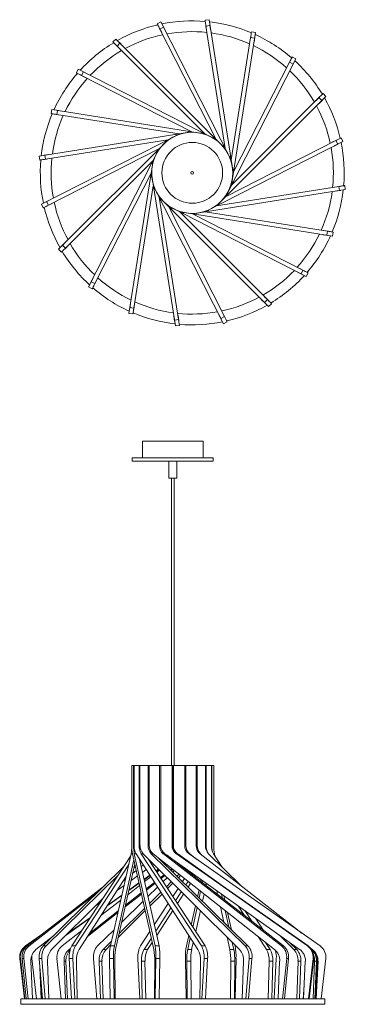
# Model space of a CAD drawing. Header units: millimetres. Extents: x -326 to 156, y -302 to 1156.
import ezdxf

# ---------------------------------------------------------------- set-up
doc = ezdxf.new("R2010")
doc.units = ezdxf.units.MM

msp = doc.modelspace()

# ---------------------------------------------------------------- linework, layer by layer
at = {"color": 7, "linetype": 'Continuous', "lineweight": 15}
for p, q in [((-116.9, 1152.3), (-122.3, 1149.6)), ((-116.9, 1152.3), (-13.2, 948.6)), ((-45.7, 1155.7), (-51.6, 1154.8)), ((-45.7, 1155.7), (-9.9, 930)), ((-118.9, 1142.9), (-119, 1142.9)), ((-119, 1142.9), (-115.7, 1136.5)), ((-118.4, 1141.9), (-113, 1144.6)), ((-118.4, 1141.9), (-35.1, 978.5)), ((-113.5, 1145.7), (-113.6, 1145.7)), ((-110.2, 1139.3), (-113.5, 1145.7)), ((-110.3, 1139.2), (-110.2, 1139.3)), ((-50.5, 1147.4), (-49.4, 1140.3)), ((-50.4, 1147.4), (-50.5, 1147.4)), ((-50.3, 1146.3), (-44.3, 1147.2)), ((-50.3, 1146.3), (-21.6, 965.1)), ((-49.4, 1140.3), (-49.3, 1140.3)), ((-44.4, 1148.4), (-44.5, 1148.4)), ((-43.3, 1141.3), (-44.4, 1148.4)), ((-43.4, 1141.2), (-43.3, 1141.3)), ((23.1, 1136.9), (-12.6, 911.2)), ((23.1, 1136.9), (17.2, 1137.9)), ((-183.7, 1127), (-187.9, 1122.8)), ((-183.7, 1127), (-22.1, 965.4)), ((-115.7, 1136.5), (-115.6, 1136.5)), ((15.9, 1129.4), (-12.8, 948.2)), ((16, 1130.5), (14.8, 1123.4)), ((14.8, 1123.4), (14.9, 1123.4)), ((15.9, 1129.4), (21.8, 1128.4)), ((16.1, 1130.5), (16, 1130.5)), ((20.9, 1122.5), (21, 1122.5)), ((21, 1122.5), (22.1, 1129.6)), ((22.1, 1129.6), (22, 1129.6)), ((-182.6, 1117.5), (-182.7, 1117.4)), ((-182.7, 1117.4), (-177.6, 1112.4)), ((-181.8, 1116.7), (-177.6, 1120.9)), ((-181.8, 1116.7), (-52.1, 987)), ((-178.3, 1121.8), (-178.4, 1121.8)), ((-173.2, 1116.7), (-178.3, 1121.8)), ((-177.6, 1112.4), (-177.6, 1112.4)), ((-173.3, 1116.7), (-173.2, 1116.7)), ((82.8, 1097.8), (-21, 894.2)), ((74, 1094), (70.7, 1087.5)), ((74.1, 1093.9), (74, 1094)), ((82.8, 1097.8), (77.5, 1100.5)), ((-239.3, 1082.4), (-242, 1077)), ((-239.3, 1082.4), (-35.7, 978.6)), ((-234.4, 1073.1), (-231.6, 1078.5)), ((-232.6, 1079.1), (-232.7, 1079)), ((-226.2, 1075.8), (-232.6, 1079.1)), ((73.6, 1092.9), (-9.7, 929.4)), ((70.7, 1087.5), (70.8, 1087.5)), ((73.6, 1092.9), (78.9, 1090.1)), ((76.2, 1084.8), (76.3, 1084.7)), ((76.3, 1084.7), (79.5, 1091.1)), ((79.5, 1091.1), (79.4, 1091.2)), ((-235.5, 1073.6), (-229, 1070.3)), ((-235.4, 1073.6), (-235.5, 1073.6)), ((-234.4, 1073.1), (-70.9, 989.8)), ((-229, 1070.3), (-229, 1070.4)), ((-226.3, 1075.7), (-226.2, 1075.8)), ((127.5, 1042.2), (-34.1, 880.6)), ((117.1, 1040.3), (-12.6, 910.6)), ((117.9, 1041.2), (112.8, 1036.1)), ((112.8, 1036.1), (112.9, 1036.1)), ((117.1, 1040.3), (121.4, 1036.1)), ((117.2, 1031.7), (122.3, 1036.8)), ((118, 1041.1), (117.9, 1041.2)), ((122.3, 1036.8), (122.2, 1036.9)), ((127.5, 1042.2), (123.2, 1046.4)), ((-278.4, 1022.7), (-279.4, 1016.8)), ((-278.4, 1022.7), (-52.7, 987)), ((-271.1, 1021.6), (-271.1, 1021.5)), ((-264, 1020.5), (-271.1, 1021.6)), ((-270.9, 1015.4), (-269.9, 1021.4)), ((-264, 1020.4), (-264, 1020.5)), ((117.1, 1031.8), (117.2, 1031.7)), ((-272, 1015.6), (-272, 1015.5)), ((-272, 1015.5), (-264.9, 1014.4)), ((-270.9, 1015.4), (-89.7, 986.7)), ((-264.9, 1014.4), (-264.9, 1014.5)), ((-297.2, 953.9), (-71.5, 989.6)), ((-293.8, 882.6), (-90.1, 986.4)), ((-287.8, 949.3), (-106.6, 978)), ((-268.5, 815.9), (-106.9, 977.5)), ((-106.5, 977.1), (-106.9, 977.5)), ((-105, 978.1), (-105.3, 978.7)), ((-89.9, 985.8), (-90.1, 986.4)), ((-88.2, 986.4), (-88.3, 987)), ((-71.4, 989), (-71.5, 989.6)), ((-69.6, 989), (-69.5, 989.6)), ((-52.8, 986.3), (-52.7, 987)), ((-51.1, 985.8), (-50.8, 986.3)), ((-35.9, 978.1), (-35.7, 978.6)), ((-34.5, 977), (-34.1, 977.4)), ((142.3, 976.9), (-21.1, 893.6)), ((143.3, 977.5), (136.9, 974.2)), ((142.3, 976.9), (145.1, 971.5)), ((143.4, 977.4), (143.3, 977.5)), ((152.7, 975.4), (150, 980.8)), ((-283.4, 881.2), (-120, 964.4)), ((-223.9, 760.3), (-120.1, 963.9)), ((-119.6, 963.6), (-120.1, 963.9)), ((-118.5, 965.1), (-118.9, 965.5)), ((152.7, 975.4), (-50.9, 871.7)), ((-22.5, 965), (-22.1, 965.4)), ((-21.4, 963.5), (-20.9, 963.8)), ((136.9, 974.2), (137, 974.1)), ((139.7, 968.7), (146.2, 972)), ((139.7, 968.8), (139.7, 968.7)), ((146.2, 972), (146.1, 972.1)), ((-297.2, 953.9), (-296.3, 947.9)), ((-282.8, 956.3), (-289.9, 955.1)), ((-289.9, 955.1), (-289.9, 955)), ((-288.9, 949), (-281.8, 950.1)), ((-288.9, 949.1), (-288.9, 949)), ((-287.8, 949.3), (-288.7, 955.2)), ((-282.7, 956.2), (-282.8, 956.3)), ((-281.8, 950.1), (-281.8, 950.2)), ((-258.2, 817.7), (-128.5, 947.4)), ((-127.3, 948.5), (-127.8, 948.7)), ((-13.7, 948.4), (-13.2, 948.6)), ((-164.2, 721.1), (-128.5, 946.9)), ((-127.8, 946.8), (-128.5, 946.9)), ((-13.2, 946.7), (-12.6, 946.8)), ((-214.6, 765.2), (-131.3, 928.6)), ((-130.5, 930), (-131.1, 930.1)), ((-130.5, 928.2), (-131.1, 928.1)), ((-95.4, 702.4), (-131.1, 928.1)), ((-10.5, 929.9), (-9.9, 930)), ((-10.5, 928.1), (-9.9, 928)), ((-156.9, 728.7), (-128.2, 909.9)), ((-127.9, 911.4), (-128.5, 911.3)), ((-127.3, 909.7), (-127.9, 909.4)), ((-24.1, 705.8), (-127.9, 909.4)), ((156.1, 904.2), (-69.6, 868.4)), ((146.7, 908.8), (-34.5, 880.1)), ((-13.8, 909.6), (-13.2, 909.3)), ((-13.2, 911.3), (-12.6, 911.2)), ((147.9, 909), (140.7, 907.9)), ((140.7, 907.9), (140.8, 907.8)), ((146.7, 908.8), (147.6, 902.8)), ((147.9, 908.9), (147.9, 909)), ((156.1, 904.2), (155.2, 910.1)), ((-280.8, 889.3), (-287.2, 886.1)), ((-280.7, 889.3), (-280.8, 889.3)), ((-119.6, 894.5), (-120.2, 894.3)), ((-90.8, 711.8), (-119.5, 893)), ((-118.6, 893.1), (-119, 892.6)), ((42.6, 731), (-119, 892.6)), ((-22.6, 893), (-22.1, 892.6)), ((-21.5, 894.4), (-21, 894.2)), ((141.7, 901.8), (148.8, 902.9)), ((141.7, 901.9), (141.7, 901.8)), ((148.8, 902.9), (148.8, 903)), ((-293.8, 882.6), (-291.1, 877.3)), ((-287.2, 886.1), (-287.2, 886)), ((-283.4, 881.2), (-286.1, 886.5)), ((-284.4, 880.6), (-278, 883.8)), ((-284.4, 880.6), (-284.4, 880.6)), ((-278, 883.8), (-278, 883.9)), ((-106.6, 881.1), (-107, 880.6)), ((-22.7, 716.2), (-105.9, 879.6)), ((-105.1, 880), (-105.4, 879.5)), ((98.2, 775.7), (-105.4, 879.5)), ((-36, 879.9), (-35.8, 879.4)), ((-34.6, 881), (-34.1, 880.6)), ((-90, 872.3), (-90.2, 871.7)), ((40.8, 741.4), (-88.9, 871.1)), ((-88.3, 871.7), (-88.4, 871.1)), ((137.4, 835.4), (-88.4, 871.1)), ((-71.5, 869), (-71.6, 868.4)), ((93.3, 784.9), (-70.1, 868.2)), ((-69.7, 869), (-69.6, 868.4)), ((-52.9, 871.7), (-52.8, 871.1)), ((129.8, 842.6), (-51.4, 871.3)), ((-51.2, 872.2), (-50.9, 871.7)), ((122.9, 837.6), (122.9, 837.5)), ((122.9, 837.5), (130, 836.4)), ((123.9, 843.7), (123.9, 843.6)), ((131, 842.5), (123.9, 843.7)), ((129.8, 842.6), (128.9, 836.7)), ((130, 836.4), (130, 836.5)), ((131, 842.4), (131, 842.5)), ((137.4, 835.4), (138.3, 841.3)), ((-258.2, 826.3), (-263.3, 821.2)), ((-263.3, 821.2), (-263.3, 821.1)), ((-258.2, 817.7), (-262.4, 822)), ((-259, 816.9), (-258.9, 816.8)), ((-258.9, 816.8), (-253.9, 821.9)), ((-258.2, 826.2), (-258.2, 826.3)), ((-253.9, 821.9), (-253.9, 822)), ((-268.5, 815.9), (-264.3, 811.7)), ((88, 787.8), (87.9, 787.7)), ((94.4, 784.5), (88, 787.8)), ((-217.3, 773.3), (-220.6, 766.9)), ((-217.2, 773.3), (-217.3, 773.3)), ((85.2, 782.3), (85.2, 782.2)), ((85.2, 782.2), (91.6, 779)), ((93.3, 784.9), (90.6, 779.6)), ((91.6, 779), (91.6, 779.1)), ((94.4, 784.4), (94.4, 784.5)), ((98.2, 775.7), (101, 781)), ((-223.9, 760.3), (-218.5, 757.5)), ((-220.6, 766.9), (-220.5, 766.9)), ((-214.6, 765.2), (-220, 767.9)), ((-215.1, 764.1), (-211.8, 770.5)), ((-215.1, 764.1), (-215.1, 764.1)), ((-211.8, 770.5), (-211.9, 770.6)), ((36.6, 745.7), (36.5, 745.6)), ((41.7, 740.6), (36.6, 745.7)), ((-162, 735.6), (-163.1, 728.5)), ((-156.9, 728.7), (-162.9, 729.6)), ((-161.9, 735.6), (-162, 735.6)), ((-157, 727.5), (-155.9, 734.6)), ((-155.9, 734.6), (-156, 734.6)), ((32.3, 741.4), (32.2, 741.3)), ((32.2, 741.3), (37.3, 736.2)), ((40.8, 741.4), (36.5, 737.1)), ((37.3, 736.2), (37.4, 736.3)), ((41.6, 740.5), (41.7, 740.6)), ((42.6, 731), (46.8, 735.3)), ((-164.2, 721.1), (-158.3, 720.2)), ((-163.1, 728.5), (-163, 728.5)), ((-157.1, 727.5), (-157, 727.5)), ((-97.7, 716.8), (-97.8, 716.8)), ((-97.8, 716.8), (-96.6, 709.7)), ((-91.6, 717.8), (-91.7, 717.7)), ((-90.5, 710.6), (-91.6, 717.8)), ((-30.8, 718.8), (-30.8, 718.8)), ((-30.8, 718.8), (-27.6, 712.3)), ((-22.7, 716.2), (-28, 713.4)), ((-25.3, 721.6), (-25.4, 721.5)), ((-22.1, 715.2), (-25.3, 721.6)), ((-22.1, 715.1), (-22.1, 715.2)), ((-90.8, 711.8), (-96.7, 710.9)), ((-96.6, 709.7), (-96.5, 709.7)), ((-95.4, 702.4), (-89.5, 703.3)), ((-90.6, 710.6), (-90.5, 710.6)), ((-27.6, 712.3), (-27.5, 712.4)), ((-24.1, 705.8), (-18.8, 708.5)), ((-144.4, 532.1), (-144.4, 507.1)), ((-144.4, 532.1), (-54.4, 532.1)), ((-54.4, 507.1), (-54.4, 532.1)), ((-159.4, 507.1), (-159.4, 502.1)), ((-159.4, 507.1), (-39.4, 507.1)), ((-159.4, 502.1), (-39.4, 502.1)), ((-105.4, 502.1), (-105.4, 477.1)), ((-93.4, 477.1), (-93.4, 502.1)), ((-39.4, 502.1), (-39.4, 507.1)), ((-93.4, 477.1), (-105.4, 477.1)), ((-101.4, 477.1), (-101.4, 52.1)), ((-97.4, 52.1), (-97.4, 477.1)), ((-160, 52.1), (-160, -66.5)), ((-99.5, 52.1), (-160, 52.1)), ((-157.3, -66.5), (-157.3, 52.1)), ((-156.7, 52.1), (-156.7, -66.5)), ((-149, -66.5), (-149, 52.1)), ((-147.9, 52.1), (-147.9, -66.5)), ((-135.8, -66.5), (-135.8, 52.1)), ((-134.2, 52.1), (-134.2, -66.5)), ((-119.1, -66.5), (-119.1, 52.1)), ((-117.2, 52.1), (-117.2, -66.5)), ((-100.4, -66.5), (-100.4, 52.1)), ((-99.5, -66.5), (-99.5, 52.1)), ((-99.4, 52.1), (-99.4, -66.5)), ((-38.8, 52.1), (-99.4, 52.1)), ((-98.4, 52.1), (-98.4, -66.5)), ((-81.6, -66.5), (-81.6, 52.1)), ((-79.8, 52.1), (-79.8, -66.5)), ((-64.6, -66.5), (-64.6, 52.1)), ((-63, 52.1), (-63, -66.5)), ((-51, -66.5), (-51, 52.1)), ((-49.8, 52.1), (-49.8, -66.5)), ((-42.1, -66.5), (-42.1, 52.1)), ((-41.5, 52.1), (-41.5, -66.5)), ((-38.8, 52.1), (-38.8, -66.5)), ((-38.8, -66.5), (-38.8, 52.1)), ((-99.5, 32.1), (-99.4, 32.1)), ((-99.5, -17.9), (-99.4, -17.9)), ((-99.5, -66.5), (-100.4, -66.5)), ((-99.4, -66.5), (-98.4, -66.5)), ((-38.8, -66.5), (-38.8, -67.7)), ((-248.8, -215.1), (-161.7, -82)), ((-191.7, -215.1), (-161, -78.8)), ((-159, -78.8), (-127.4, -220.5)), ((-125.6, -215.1), (-156.3, -78.8)), ((-153.8, -78.8), (-62.2, -220.5)), ((-119.6, -215.1), (-148.5, -86.9)), ((-56.9, -215.1), (-146.1, -78.8)), ((-143.3, -78.8), (-0.6, -220.5)), ((-51.5, -215.1), (-135.9, -86.1)), ((7.7, -215.1), (-131.3, -78.8)), ((-128.5, -78.8), (51.4, -220.5)), ((11.9, -215.1), (-120.9, -84.8)), ((-118.1, -87.6), (-117.7, -87.3)), ((61.7, -215.1), (-113.3, -78.8)), ((-110.9, -78.8), (88.5, -220.5)), ((64.5, -215.1), (-107.9, -80.9)), ((-103.5, -84.3), (-103.1, -84.4)), ((-100.2, -86.9), (-99.8, -86.6)), ((-99.4, -87), (-99.8, -87.2)), ((-99.4, -87.5), (-99, -87.2)), ((100, -215.1), (-94, -78.8)), ((-94, -78.8), (-93.1, -78.8)), ((101, -215.1), (-93.1, -78.8)), ((-93.1, -78.8), (-92.1, -78.8)), ((-87.9, -82.4), (-93.1, -78.8)), ((-92.1, -78.8), (-8.4, -138.3)), ((118.8, -215.1), (-75.3, -78.8)), ((-74.1, -78.8), (-64, -86.7)), ((92.4, -196.5), (-58.9, -78.8)), ((-58.5, -78.8), (-57, -80.2)), ((1.4, -125.7), (-46.4, -78.8)), ((-26.1, -98.7), (-39.2, -78.8)), ((-37.1, -82), (-37.8, -78.8)), ((-291.3, -215.1), (-172.6, -98.7)), ((-243.5, -215.1), (-164.5, -94.4)), ((-185.8, -215.1), (-157, -87.6)), ((-184, -220.5), (-155.7, -93.6)), ((-157, -99.6), (-154.8, -97.4)), ((-147.8, -90.4), (-146.9, -89.5)), ((-146.1, -97.8), (-143.1, -95.4)), ((-134.3, -88.5), (-133.9, -88.2)), ((-129.6, -95.8), (-127.6, -94.4)), ((-124.2, -104), (-120.6, -101.4)), ((-120.2, -101.8), (-123.9, -104.4)), ((-111, -94.5), (-109.7, -93.6)), ((-109.2, -94), (-110.6, -94.9)), ((-109.8, -95.7), (-108.5, -94.6)), ((-102.9, -102.4), (-100.7, -100.7)), ((-99.4, -101.8), (-101.7, -103.6)), ((-91.7, -93.5), (-90.9, -93)), ((-89.5, -94), (-90.3, -94.6)), ((-88.9, -95.7), (-88.2, -94.9)), ((-82.1, -101), (-81, -100)), ((-78.6, -101.8), (-79.7, -102.9)), ((-287, -215.1), (-180.2, -110.3)), ((-238.2, -220.5), (-168.7, -113.1)), ((-172, -118.2), (-169.4, -116.1)), ((-161.2, -118.2), (-151.7, -111.5)), ((-158.8, -107.8), (-153.4, -103.6)), ((-144.2, -106.2), (-138.7, -102.2)), ((-141.9, -116.5), (-133.3, -110.4)), ((-133, -110.9), (-141.7, -117.1)), ((-141.1, -120), (-131.8, -112.8)), ((-123, -105.9), (-119.1, -102.9)), ((-117.7, -114), (-112.2, -109.7)), ((-111, -110.9), (-116.7, -115.4)), ((-113.7, -120), (-107.7, -114.1)), ((-99.4, -105.9), (-97, -103.6)), ((-93.2, -112), (-90.1, -109)), ((-87.8, -110.9), (-91, -114.1)), ((-85, -120), (-82, -115.4)), ((-75.8, -105.9), (-74.8, -104.4)), ((-70.5, -110), (-69.4, -108.3)), ((-65.7, -110.9), (-66.9, -112.8)), ((-315, -215.1), (-200.2, -125.7)), ((-181.2, -132.5), (-171.5, -125.6)), ((-165.9, -139.3), (-148.5, -125.8)), ((-149.3, -122.4), (-164.5, -133.3)), ((-164.3, -132.5), (-149.4, -121.8)), ((-138.7, -130.6), (-126.5, -121)), ((-125.6, -122.4), (-138.3, -132.4)), ((-136.1, -142), (-121.9, -128)), ((-108.8, -127.6), (-101.5, -120.3)), ((-99.4, -122.4), (-107.1, -130.1)), ((-99.4, -142), (-91.6, -130.1)), ((-80.1, -124.8), (-76.7, -119.6)), ((-73.2, -122.4), (-76.8, -128)), ((-57.7, -120), (-57, -117.1)), ((-55.3, -121.8), (-54.6, -118.8)), ((-49.5, -122.4), (-50.3, -125.8)), ((-312.2, -215.1), (-210.7, -136)), ((-278.8, -220.5), (-203.3, -145.5)), ((-174.9, -140.6), (-196.4, -155.9)), ((-195.6, -154.7), (-174.7, -139.8)), ((-145.7, -138.3), (-169.9, -157.3)), ((-169.3, -154.7), (-146.1, -136.4)), ((-133.8, -152.3), (-117, -135.7)), ((-115.3, -138.3), (-133, -155.8)), ((-95.2, -148.3), (-86.7, -135)), ((-83.4, -138.3), (-92.6, -152.4)), ((-62.6, -142), (-60.5, -132.4)), ((-60.3, -144.2), (-58.1, -134.3)), ((-53, -138.3), (-55.4, -149)), ((-32.9, -139.3), (-34.2, -133.3)), ((-27.2, -138.3), (-25.7, -144.9)), ((-22.3, -147.6), (-23.8, -140.6)), ((-212.5, -154.7), (-206.5, -150.4)), ((-205.7, -170.3), (-176.5, -147.6)), ((-178.7, -196.9), (-141, -159.5)), ((-174.9, -180), (-143.3, -149)), ((-126.7, -183.7), (-106.2, -152.4)), ((-124.5, -193.5), (-102, -158.8)), ((-72, -183.7), (-65.7, -155.8)), ((-69.8, -187.1), (-63.4, -158.1)), ((-23.8, -180), (-28.9, -157.3)), ((7, -170.3), (-2.3, -155.9)), ((-222, -174.1), (-257.4, -199.3)), ((-255.1, -196.9), (-221.2, -172.8)), ((-180.6, -165.7), (-225.8, -201.3)), ((-222.9, -196.9), (-180, -163.1)), ((-140.2, -162.9), (-179.9, -202.3)), ((-99.4, -162.9), (-123.1, -199.6)), ((-58.5, -162.9), (-65.4, -193.8)), ((-21.7, -162.9), (-16.2, -187.5)), ((-12.4, -191.2), (-18.2, -165.7)), ((7.5, -162.9), (17.7, -178.7)), ((35.1, -192.2), (23.2, -174.1)), ((-317.5, -215.1), (-291.2, -196.5)), ((-316.6, -215.1), (-299.8, -203.3)), ((-301.9, -220.5), (-276.1, -200.2)), ((-263.2, -215.1), (-233.8, -192.2)), ((-210.7, -215.1), (-186.3, -191.2)), ((-147.2, -215.1), (-133.3, -193.8)), ((-141.9, -220.5), (-131.1, -203.7)), ((-79.1, -215.1), (-75.6, -199.6)), ((-77.3, -220.5), (-73.4, -203.1)), ((-14.8, -220.5), (-18.8, -202.3)), ((39.4, -220.5), (27, -201.3)), ((80.1, -220.5), (58.7, -199.3)), ((-316.6, -215.1), (-317.5, -215.1)), ((-312.2, -215.1), (-315, -215.1)), ((-287, -215.1), (-291.3, -215.1)), ((-243.5, -215.1), (-248.8, -215.1)), ((-202.4, -220.5), (-190.2, -208.3)), ((-191.4, -213.7), (-198.2, -220.5)), ((-185.8, -215.1), (-191.7, -215.1)), ((-129.8, -209.9), (-136.6, -220.5)), ((-119.6, -215.1), (-125.6, -215.1)), ((-69, -209.9), (-71.4, -220.5)), ((-51.5, -215.1), (-56.9, -215.1)), ((-11.2, -209.9), (-8.9, -220.5)), ((-7, -215.1), (-7.3, -213.7)), ((11.9, -215.1), (7.7, -215.1)), ((37.9, -209.9), (44.8, -220.5)), ((64.5, -215.1), (61.7, -215.1)), ((73.6, -209.9), (84.3, -220.5)), ((101, -215.1), (100, -215.1)), ((-252.8, -220.5), (-250.6, -218.7)), ((-198.2, -220.5), (-202.4, -220.5)), ((-136.6, -220.5), (-141.9, -220.5)), ((-71.4, -220.5), (-77.3, -220.5)), ((-8.9, -220.5), (-14.8, -220.5)), ((44.8, -220.5), (39.4, -220.5)), ((84.3, -220.5), (80.1, -220.5)), ((105, -218.8), (107.3, -220.5)), ((106.4, -220.5), (106, -220.2)), ((107.3, -220.5), (106.4, -220.5)), ((-325, -233.8), (-325.9, -233.8)), ((-319.1, -293.5), (-325.9, -233.8)), ((-318.2, -293.5), (-325, -233.8)), ((-319.8, -233.8), (-322.5, -233.8)), ((-316.4, -293.5), (-322.5, -233.8)), ((-313.6, -293.5), (-319.8, -233.8)), ((-309.4, -237.8), (-307.1, -293.5)), ((-301.3, -293.5), (-308.1, -233.8)), ((-293, -233.8), (-297.3, -233.8)), ((-292.4, -293.5), (-297.3, -233.8)), ((-296.2, -246.9), (-294.1, -293.5)), ((-288.1, -293.5), (-293, -233.8)), ((-284.8, -237.8), (-283, -293.5)), ((-264.6, -293.5), (-270.8, -233.8)), ((-260.4, -237.8), (-258.1, -293.5)), ((-260.4, -237.8), (-257.7, -237.8)), ((-257.7, -237.8), (-255.4, -293.5)), ((-247.3, -233.8), (-252.6, -233.8)), ((-249.5, -293.5), (-252.6, -233.8)), ((-244.2, -293.5), (-247.3, -233.8)), ((-242, -237.8), (-240.9, -293.5)), ((-211.8, -293.5), (-216.7, -233.8)), ((-208.4, -237.8), (-206.6, -293.5)), ((-208.4, -237.8), (-204.2, -237.8)), ((-204.2, -237.8), (-202.4, -293.5)), ((-187.1, -233.8), (-193, -233.8)), ((-192, -293.5), (-193, -233.8)), ((-186, -293.5), (-187.1, -233.8)), ((-185.3, -237.8), (-184.9, -293.5)), ((-147.9, -293.5), (-151.1, -233.8)), ((-145.8, -237.8), (-144.6, -293.5)), ((-145.8, -237.8), (-140.5, -237.8)), ((-140.5, -237.8), (-139.3, -293.5)), ((-126.1, -237.8), (-126.5, -293.5)), ((-125.3, -293.5), (-124.2, -233.8)), ((-118.3, -233.8), (-124.2, -233.8)), ((-119.4, -293.5), (-118.3, -233.8)), ((-79.4, -293.5), (-80.4, -233.8)), ((-78.6, -237.8), (-78.2, -293.5)), ((-78.6, -237.8), (-72.7, -237.8)), ((-72.7, -237.8), (-72.3, -293.5)), ((-58.3, -237.8), (-59.5, -293.5)), ((-56.2, -293.5), (-53, -233.8)), ((-47.7, -233.8), (-53, -233.8)), ((-50.8, -293.5), (-47.7, -233.8)), ((-13.5, -237.8), (-13.9, -293.5)), ((-13.5, -237.8), (-7.5, -237.8)), ((-7.5, -237.8), (-7.9, -293.5)), ((-6.8, -293.5), (-5.7, -233.8)), ((5.4, -237.8), (3.6, -293.5)), ((8.8, -293.5), (13.7, -233.8)), ((13, -293.5), (17.9, -233.8)), ((17.9, -233.8), (13.7, -233.8)), ((43.3, -237.8), (42.1, -293.5)), ((43.3, -237.8), (48.6, -237.8)), ((48.6, -237.8), (47.5, -293.5)), ((50.8, -293.5), (53.9, -233.8)), ((58.9, -237.8), (56.6, -293.5)), ((63.1, -293.5), (69.3, -233.8)), ((65.9, -293.5), (72, -233.8)), ((72, -233.8), (69.3, -233.8)), ((86.1, -237.8), (84.2, -293.5)), ((86.1, -237.8), (90.3, -237.8)), ((90.3, -237.8), (88.5, -293.5)), ((96.9, -237.8), (94.4, -293.5)), ((101.6, -293.5), (108.4, -233.8)), ((102.5, -293.5), (109.3, -233.8)), ((109.3, -233.8), (108.4, -233.8)), ((110.7, -237.8), (108.4, -293.5)), ((110.7, -237.8), (113.4, -237.8)), ((113.4, -237.8), (111.1, -293.5)), ((114.8, -237.8), (112.2, -293.5)), ((115.7, -237.8), (113.1, -293.5)), ((114.8, -237.8), (115.7, -237.8)), ((120.4, -293.5), (127.2, -233.8)), ((-294.1, -273.1), (-293.1, -293.5)), ((93.6, -293.5), (95.3, -273.1)), ((-324.4, -293.5), (-324.4, -301.5)), ((125.6, -293.5), (-324.4, -293.5)), ((125.6, -301.5), (-324.4, -301.5)), ((125.6, -301.5), (125.6, -293.5))]:
    msp.add_line(p, q, dxfattribs=at)
at = {"color": 8, "linetype": 'Continuous', "lineweight": 15}
for p, q in [((-94.6, 986), (-94.4, 984.2)), ((-75.9, 990.6), (-76.1, 988.9)), ((-56.6, 989.3), (-57.4, 987.7)), ((-38.6, 982), (-39.9, 980.7)), ((-111, 975.7), (-110.2, 974.2)), ((-23.8, 969.5), (-25.4, 968.7)), ((-123.5, 960.9), (-122.2, 959.7)), ((-13.6, 953.1), (-15.3, 952.9)), ((-130.8, 943), (-129.2, 942.2)), ((-8.9, 934.4), (-10.7, 934.6)), ((-132.1, 923.7), (-130.4, 923.4)), ((-127.5, 904.9), (-125.7, 905.2)), ((-10.3, 915.1), (-11.9, 915.9)), ((-117.2, 888.5), (-115.7, 889.3)), ((-17.6, 897.1), (-18.8, 898.4)), ((-102.4, 876.1), (-101.2, 877.3)), ((-30, 882.3), (-30.8, 883.9)), ((-84.5, 868.8), (-83.7, 870.4)), ((-65.2, 867.4), (-64.9, 869.2)), ((-46.4, 872.1), (-46.7, 873.8)), ((-156.7, -66.5), (-157.3, -66.5)), ((-147.9, -66.5), (-149, -66.5)), ((-134.2, -66.5), (-135.8, -66.5)), ((-117.2, -66.5), (-119.1, -66.5)), ((-81.6, -66.5), (-79.8, -66.5)), ((-64.6, -66.5), (-63, -66.5)), ((-51, -66.5), (-49.8, -66.5)), ((-42.1, -66.5), (-41.5, -66.5)), ((-38.8, -66.5), (-38.8, -66.5)), ((-161, -78.8), (-159, -78.8)), ((-156.3, -78.8), (-153.8, -78.8)), ((-146.1, -78.8), (-143.3, -78.8)), ((-131.3, -78.8), (-128.5, -78.8)), ((-113.3, -78.8), (-110.9, -78.8)), ((-75.3, -78.8), (-74.1, -78.8)), ((-58.9, -78.8), (-58.5, -78.8)), ((-251.2, -220.5), (-252.8, -220.5))]:
    msp.add_line(p, q, dxfattribs=at)
at = {"color": 7, "linetype": 'Continuous', "lineweight": 15, "flags": 128}
for points in [[(-51.6, 1154.8), (-51.6, 1154.7), (-51.6, 1154.5), (-51.5, 1153.9), (-51.3, 1153), (-51.1, 1151.7), (-50.9, 1150.2), (-50.6, 1148.3), (-50.3, 1146.3)], [(-122.3, 1149.6), (-122.3, 1149.5), (-122.2, 1149.3), (-121.9, 1148.8), (-121.5, 1148), (-120.9, 1146.8), (-120.2, 1145.4), (-119.3, 1143.8), (-118.4, 1141.9)], [(17.2, 1137.9), (17.2, 1137.9), (17.2, 1137.6), (17.1, 1137), (16.9, 1136.1), (16.7, 1134.8), (16.5, 1133.3), (16.2, 1131.4), (15.9, 1129.4)], [(-187.9, 1122.8), (-187.9, 1122.8), (-187.7, 1122.6), (-187.3, 1122.2), (-186.6, 1121.5), (-185.7, 1120.6), (-184.6, 1119.5), (-183.3, 1118.2), (-181.8, 1116.7)], [(77.5, 1100.5), (77.5, 1100.5), (77.3, 1100.3), (77.1, 1099.8), (76.7, 1098.9), (76.1, 1097.8), (75.4, 1096.4), (74.5, 1094.7), (73.6, 1092.9)], [(-242, 1077), (-242, 1077), (-241.8, 1076.9), (-241.3, 1076.6), (-240.4, 1076.2), (-239.3, 1075.6), (-237.9, 1074.9), (-236.2, 1074.1), (-234.4, 1073.1)], [(123.2, 1046.4), (123.2, 1046.4), (123, 1046.2), (122.6, 1045.8), (122, 1045.1), (121.1, 1044.2), (119.9, 1043.1), (118.6, 1041.8), (117.1, 1040.3)], [(-279.4, 1016.8), (-279.4, 1016.8), (-279.1, 1016.7), (-278.5, 1016.6), (-277.6, 1016.5), (-276.3, 1016.3), (-274.8, 1016.1), (-272.9, 1015.8), (-270.9, 1015.4)], [(150, 980.8), (150, 980.8), (149.8, 980.7), (149.3, 980.4), (148.4, 980), (147.3, 979.4), (145.9, 978.7), (144.2, 977.8), (142.3, 976.9)], [(-296.3, 947.9), (-296.2, 947.9), (-296, 948), (-295.4, 948.1), (-294.5, 948.2), (-293.2, 948.4), (-291.7, 948.7), (-289.8, 949), (-287.8, 949.3)], [(155.2, 910.1), (155.2, 910.1), (155, 910.1), (154.4, 910), (153.4, 909.8), (152.2, 909.6), (150.6, 909.4), (148.8, 909.1), (146.7, 908.8)], [(-291.1, 877.3), (-291, 877.3), (-290.8, 877.4), (-290.3, 877.6), (-289.5, 878.1), (-288.3, 878.7), (-286.9, 879.4), (-285.3, 880.2), (-283.4, 881.2)], [(138.3, 841.3), (138.3, 841.3), (138.1, 841.3), (137.5, 841.4), (136.5, 841.6), (135.3, 841.8), (133.7, 842), (131.9, 842.3), (129.8, 842.6)], [(-264.3, 811.7), (-264.3, 811.7), (-264.1, 811.8), (-263.7, 812.2), (-263, 812.9), (-262.1, 813.8), (-261, 814.9), (-259.7, 816.3), (-258.2, 817.7)], [(101, 781), (101, 781), (100.8, 781.2), (100.2, 781.4), (99.4, 781.8), (98.2, 782.4), (96.8, 783.1), (95.2, 784), (93.3, 784.9)], [(-218.5, 757.5), (-218.5, 757.5), (-218.4, 757.7), (-218.1, 758.3), (-217.7, 759.1), (-217.1, 760.3), (-216.4, 761.7), (-215.6, 763.3), (-214.6, 765.2)], [(-158.3, 720.2), (-158.3, 720.2), (-158.2, 720.4), (-158.1, 721), (-158, 722), (-157.8, 723.2), (-157.6, 724.8), (-157.3, 726.6), (-156.9, 728.7)], [(46.8, 735.3), (46.8, 735.3), (46.7, 735.5), (46.3, 735.9), (45.6, 736.5), (44.7, 737.4), (43.6, 738.6), (42.2, 739.9), (40.8, 741.4)], [(-18.8, 708.5), (-18.8, 708.5), (-18.9, 708.7), (-19.1, 709.2), (-19.6, 710.1), (-20.2, 711.2), (-20.9, 712.6), (-21.7, 714.3), (-22.7, 716.2)], [(-89.5, 703.3), (-89.5, 703.3), (-89.5, 703.5), (-89.6, 704.1), (-89.7, 705.1), (-89.9, 706.3), (-90.2, 707.9), (-90.5, 709.7), (-90.8, 711.8)], [(-252.6, -233.8), (-252.7, -231.1), (-252.6, -228.4), (-252.3, -225.8), (-251.9, -223.2), (-251.3, -220.9), (-250.6, -218.7), (-249.8, -216.7), (-248.8, -215.1)], [(-247.3, -233.8), (-247.4, -231.1), (-247.3, -228.4), (-247, -225.8), (-246.6, -223.2), (-246, -220.9), (-245.3, -218.7), (-244.4, -216.7), (-243.5, -215.1)], [(-151.1, -233.8), (-151.1, -231.1), (-151, -228.4), (-150.8, -225.8), (-150.3, -223.2), (-149.7, -220.9), (-149, -218.7), (-148.2, -216.7), (-147.2, -215.1)], [(-53, -233.8), (-53, -231.1), (-53.1, -228.4), (-53.3, -225.8), (-53.8, -223.2), (-54.4, -220.9), (-55.1, -218.7), (-55.9, -216.7), (-56.9, -215.1)], [(-47.7, -233.8), (-47.6, -231.1), (-47.7, -228.4), (-48, -225.8), (-48.4, -223.2), (-49, -220.9), (-49.7, -218.7), (-50.6, -216.7), (-51.5, -215.1)], [(-308.1, -233.8), (-308.2, -231.1), (-308.1, -229.1)]]:
    msp.add_lwpolyline(points, dxfattribs=at)
at = {"color": 7, "linetype": 'Continuous', "lineweight": 15}
for radius in [60, 45, 2]:
    msp.add_circle((-70.5, 929), radius, dxfattribs=at)
for centre, radius, start, end in [((-70.5, 929), 225, 85.1135, 101.534), ((-70.5, 929), 225, 67.1135, 83.534), ((-70.5, 929), 225, 103.1135, 119.534), ((-70.5, 929), 209, 84.0264, 100.3167), ((-70.5, 929), 209, 102.0264, 118.3167), ((-70.5, 929), 209, 66.0264, 82.3167), ((-70.5, 929), 225, 49.1135, 65.534), ((-70.5, 929), 225, 121.1135, 137.534), ((-70.5, 929), 209, 120.0264, 136.3167), ((-70.5, 929), 209, 48.0264, 64.3167), ((-70.5, 929), 225, 31.1135, 47.534), ((-70.5, 929), 209, 30.0264, 46.3167), ((-70.5, 929), 225, 139.1135, 155.534), ((-70.5, 929), 209, 138.0264, 154.3167), ((-70.5, 929), 225, 13.1135, 29.534), ((-70.5, 929), 209, 12.0264, 28.3167), ((-70.5, 929), 225, 157.1135, 173.534), ((-70.5, 929), 209, 156.0264, 172.3167), ((-70.5, 929), 209, 354.0264, 10.3167), ((-70.5, 929), 225, 355.1135, 11.534), ((-70.5, 929), 225, 175.1135, 191.534), ((-70.5, 929), 209, 174.0264, 190.3167), ((-70.5, 929), 225, 337.1135, 353.534), ((-70.5, 929), 209, 336.0264, 352.3167), ((-70.5, 929), 225, 193.1135, 209.534), ((-70.5, 929), 209, 192.0264, 208.3167), ((-70.5, 929), 209, 318.0264, 334.3167), ((-70.5, 929), 225, 319.1135, 335.534), ((-70.5, 929), 209, 210.0264, 226.3167), ((-70.5, 929), 225, 211.1135, 227.534), ((-70.5, 929), 209, 228.0264, 244.3167), ((-70.5, 929), 209, 300.0264, 316.3167), ((-70.5, 929), 225, 301.1135, 317.534), ((-70.5, 929), 225, 229.1135, 245.534), ((-70.5, 929), 209, 282.0264, 298.3167), ((-70.5, 929), 209, 246.0264, 262.3167), ((-70.5, 929), 225, 283.1135, 299.534), ((-70.5, 929), 225, 247.1135, 263.534), ((-70.5, 929), 209, 264.0264, 280.3167), ((-70.5, 929), 225, 265.1135, 281.534), ((-220.2, -67.9), 60.2, 349.5353, 0.1173), ((-97.4, -67.6), 62.6, 178.9991, 190.3003), ((-95.1, -67.6), 62.2, 178.978, 190.3845), ((-133, -67.4), 23.7, 177.8503, 208.7109), ((-125.4, -67.4), 23.6, 177.8081, 208.9277), ((-130.4, -67.1), 17.4, 178.1598, 222.21), ((-118.4, -67), 17.4, 178.127, 222.4957), ((-118.6, -66.7), 15.6, 179.152, 230.559), ((-103.5, -66.7), 15.6, 179.1381, 230.8705), ((-102.2, -66.5), 15.1, 179.8957, 234.4659), ((-85.4, -66.5), 15.1, 179.894, 234.7845), ((-84.4, -66.5), 15.1, 179.894, 234.7845), ((-84.3, -66.5), 15.1, 179.8957, 234.4659), ((-83.4, -66.5), 15.1, 179.8957, 234.4659), ((-66.6, -66.5), 15.1, 179.894, 234.7845), ((-64.2, -66.7), 15.6, 179.152, 230.559), ((-49, -66.7), 15.6, 179.1381, 230.8705), ((-45.6, -67.1), 17.4, 178.1598, 222.21), ((-33.6, -67), 17.4, 178.127, 222.4957), ((-24.3, -67.2), 25.5, 178.4542, 203.3229), ((-18.5, -67.4), 23.6, 177.8081, 208.9277), ((41.6, -66.8), 83, 179.8123, 185.0814), ((23.4, -67.6), 62.2, 178.978, 190.3845), ((-305.9, -231.5), 20.1, 125.241, 186.607), ((-305, -231.5), 20.1, 125.241, 186.607), ((-301.6, -231.3), 21, 129.3372, 186.7559), ((-298.9, -231.3), 21, 129.3372, 186.7559), ((-273.5, -231), 23.9, 137.9567, 186.5657), ((-269.3, -231), 23.9, 137.9567, 186.5657), ((-249.9, -231.3), 21, 129.3372, 186.7559), ((-192.9, -231), 23.9, 137.9567, 186.5657), ((-104.6, -230.6), 88.5, 169.8648, 182.0392), ((-98.6, -230.6), 88.5, 169.8648, 182.0392), ((-212.7, -230.6), 88.5, 357.9608, 10.1352), ((-206.8, -230.6), 88.5, 357.9608, 10.1352), ((8, -230.6), 88.5, 169.8648, 182.0392), ((-94.2, -230.6), 88.5, 357.9608, 10.1352), ((-10.1, -231), 23.9, 353.4343, 42.0433), ((-5.8, -231), 23.9, 353.4343, 42.0433), ((48.4, -231.3), 21, 353.2441, 50.6628), ((51.1, -231.3), 21, 353.2441, 50.6628), ((88.4, -231.5), 20.1, 353.393, 54.759), ((89.4, -231.5), 20.1, 353.393, 54.759), ((107.2, -231.5), 20.1, 353.393, 54.759), ((-288.6, -236.6), 20.9, 129.5256, 183.2292), ((-261.3, -236.2), 23.5, 137.9749, 183.7423), ((-239.5, -236.6), 20.9, 129.5256, 183.2292), ((-236.6, -236.6), 21.1, 135.0843, 183.0919), ((-209.8, -235.9), 32.3, 151.5077, 183.3666), ((-185, -236.2), 23.5, 137.9749, 183.7423), ((-180.7, -236.2), 23.5, 137.9749, 183.7423), ((-99.6, -235.7), 85.7, 169.8025, 181.4155), ((-113.6, -235.9), 32.3, 151.5077, 183.3666), ((-108.2, -235.9), 32.3, 151.5077, 183.3666), ((-211.8, -235.7), 85.7, 358.5845, 10.1975), ((7.1, -235.7), 85.7, 169.8025, 181.4155), ((13, -235.7), 85.7, 169.8025, 181.4155), ((-90.5, -235.9), 32.3, 356.6334, 28.4923), ((-99.2, -235.7), 85.7, 358.5845, 10.1975), ((-93.2, -235.7), 85.7, 358.5845, 10.1975), ((-18, -236.2), 23.5, 356.2577, 42.0251), ((11.1, -235.9), 32.3, 356.6334, 28.4923), ((16.4, -235.9), 32.3, 356.6334, 28.4923), ((38.1, -236.6), 20.9, 356.7708, 50.4744), ((13.3, -231.4), 40.7, 356.6394, 13.7223), ((62.6, -236.2), 23.5, 356.2577, 42.0251), ((66.8, -236.2), 23.5, 356.2577, 42.0251), ((76.9, -236.8), 20.1, 357.2742, 54.4556), ((94.7, -236.8), 20.1, 357.2742, 54.4556), ((92.4, -236.6), 21, 356.8395, 47.7295), ((95.6, -236.8), 20.1, 357.2742, 54.4556), ((88.6, -236.8), 22.1, 357.5571, 20.4491)]:
    msp.add_arc(centre, radius, start, end, dxfattribs=at)

doc.saveas('drawing.dxf')
